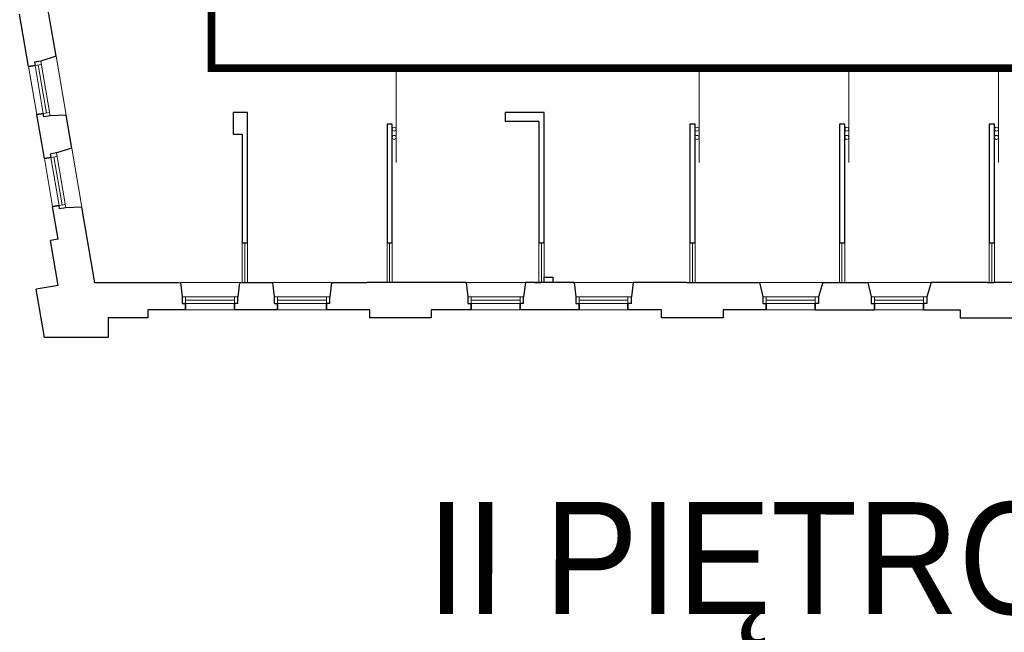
# Model space of a CAD drawing. Header units: centimetres. Extents: x 690840 to 714026, y 27673 to 40762.
# Tile 123 of 162: x 712409 to 712522, y 32169 to 32239. Entities that reach past the tile are written whole.
import ezdxf

# ---------------------------------------------------------------- set-up
doc = ezdxf.new("R2010")
doc.units = ezdxf.units.CM
for name, color, linetype, lineweight in [('Opis', 102, 'Continuous', 9), ('Przekrojowa', 253, 'Continuous', 25), ('Ramka', 255, 'Continuous', 9), ('S3_obrys zakresu', 1, 'Continuous', 5), ('Widokowa', 140, 'Continuous', 9)]:
    doc.layers.add(name, color=color, linetype=linetype, lineweight=lineweight)
doc.styles.add('ARIELCE', font='arial.ttf', dxfattribs={"width": 0.9})

# ---------------------------------------------------------------- blocks, each defined once
blk = doc.blocks.new('zw$2918')
at = {"layer": 'Przekrojowa', "color": 0, "ltscale": 1.6}
for p, q in [((717.2, -3454.7), (695.6, -3328.1)), ((654.4, -3478.6), (633.8, -3358.4)), ((717.2, -3454.7), (682.4, -3466)), ((1156.1, -3583.7), (1123.1, -3583.7)), ((1123.1, -3583.7), (1123.1, -3633.7)), ((1156.1, -3883.7), (1156.1, -3583.7)), ((1835.7, -3583.7), (1746.7, -3583.7)), ((1746.7, -3583.7), (1746.7, -3604.7)), ((1835.7, -3583.7), (1821.7, -3583.7)), ((1835.7, -3883.7), (1835.7, -3583.7)), ((690.5, -3689.6), (673.3, -3589)), ((740.4, -3590.1), (703.8, -3591.5)), ((753.3, -3665.6), (740.4, -3590.1)), ((1823.7, -3604.7), (1746.7, -3604.7)), ((1823.7, -3604.7), (1823.7, -3883.7)), ((1487.7, -3610.7), (1475.7, -3610.7)), ((1475.7, -3610.7), (1475.7, -3883.7)), ((1487.7, -3883.7), (1487.7, -3610.7)), ((2181.7, -3610.7), (2169.7, -3610.7)), ((2169.7, -3610.7), (2169.7, -3883.7)), ((2181.7, -3883.7), (2181.7, -3610.7)), ((2524.7, -3610.7), (2512.7, -3610.7)), ((2512.7, -3610.7), (2512.7, -3883.7)), ((2524.7, -3883.7), (2524.7, -3610.7)), ((2867.7, -3610.7), (2855.7, -3610.7)), ((2855.7, -3610.7), (2855.7, -3883.7)), ((2867.7, -3883.7), (2867.7, -3610.7)), ((1123.1, -3633.7), (1144.1, -3633.7)), ((1144.1, -3633.7), (1144.1, -3883.7)), ((753.3, -3665.6), (718.5, -3676.9)), ((722.1, -3874.9), (709.3, -3800)), ((776.5, -3801), (739.9, -3802.5)), ((806.1, -3974.4), (776.5, -3801)), ((722.1, -3874.9), (704.4, -3877.9)), ((722, -3980.7), (704.4, -3877.9)), ((1156.1, -3883.7), (1144.1, -3883.7)), ((1487.7, -3883.7), (1475.7, -3883.7)), ((1835.7, -3883.7), (1823.7, -3883.7)), ((2181.7, -3883.7), (2169.7, -3883.7)), ((2524.7, -3883.7), (2512.7, -3883.7)), ((2867.7, -3883.7), (2855.7, -3883.7)), ((1835.7, -3973.7), (1835.7, -3961.7)), ((1835.7, -3961.7), (1855.7, -3961.7)), ((1855.7, -3961.7), (1855.7, -3973.7)), ((722, -3980.7), (671.6, -3989.3)), ((690.6, -4099.8), (671.6, -3989.3)), ((1000.3, -3974.4), (806.1, -3974.4)), ((1137.7, -3973.7), (1213.2, -3973.7)), ((1348.7, -3973.7), (1429.7, -3973.7)), ((1657.2, -3973.7), (1429.7, -3973.7)), ((1904.2, -3973.7), (1792.7, -3973.7)), ((1813.7, -3973.7), (1827.7, -3973.7)), ((2161.7, -3973.7), (2039.7, -3973.7)), ((2161.7, -3973.7), (2175.7, -3973.7)), ((2175.7, -3973.7), (2329.5, -3973.7)), ((2329.5, -3973.7), (2337.1, -4007.1)), ((2474.5, -3973.7), (2464.7, -4007.1)), ((2474.5, -3973.7), (2577.5, -3973.7)), ((2506.7, -3973.7), (2520.7, -3973.7)), ((2577.5, -3973.7), (2585.1, -4007.1)), ((2722.5, -3973.7), (2712.7, -4007.1)), ((2851.7, -3973.7), (2722.5, -3973.7)), ((2851.7, -3973.7), (2865.7, -3973.7)), ((2998.5, -3973.7), (2865.7, -3973.7)), ((1133.7, -4021.9), (1133.7, -4007.1)), ((1344.7, -4021.9), (1344.7, -4007.1)), ((1788.7, -4021.9), (1788.7, -4007.1)), ((2035.7, -4021.9), (2035.7, -4007.1)), ((1013.9, -4036.8), (927.9, -4036.8)), ((927.9, -4036.8), (927.9, -4054.8)), ((1224.9, -4036.8), (1125.9, -4036.8)), ((1435.9, -4036.8), (1336.9, -4036.8)), ((1435.9, -4036.8), (1435.9, -4054.8)), ((1668.9, -4036.8), (1576.9, -4036.8)), ((1576.9, -4036.8), (1576.9, -4054.8)), ((1915.9, -4036.8), (1780.9, -4036.8)), ((2104.9, -4036.8), (2027.9, -4036.8)), ((2104.9, -4054.8), (2104.9, -4036.8)), ((2344.9, -4036.8), (2245.9, -4036.8)), ((2245.9, -4036.8), (2245.9, -4054.8)), ((2456.9, -4036.8), (2592.9, -4036.8)), ((2704.9, -4036.8), (2788.9, -4036.8)), ((2788.9, -4036.8), (2788.9, -4054.8)), ((927.9, -4054.8), (836.9, -4054.8)), ((836.9, -4054.8), (836.9, -4099.8)), ((1576.9, -4054.8), (1435.9, -4054.8)), ((2245.9, -4054.8), (2104.9, -4054.8)), ((2788.9, -4054.8), (2926.9, -4054.8)), ((836.9, -4099.8), (690.6, -4099.8)), ((836.9, -4099.8), (701, -4099.8))]:
    blk.add_line(p, q, dxfattribs=at)
at = {"layer": 'Przekrojowa', "color": 0}
for p, q in [((682.4, -3466), (667.8, -3468.5)), ((667.8, -3468.5), (669.1, -3476.1)), ((669.1, -3476.1), (654.4, -3478.6)), ((654.4, -3478.6), (669.1, -3476.1)), ((688, -3586.5), (673.3, -3589)), ((673.3, -3589), (688, -3586.5)), ((689.3, -3594.2), (688, -3586.5)), ((703.9, -3591.7), (689.3, -3594.2)), ((718.5, -3676.9), (703.9, -3679.4)), ((705.2, -3687.1), (690.5, -3689.6)), ((690.5, -3689.6), (705.2, -3687.1)), ((703.9, -3679.4), (705.2, -3687.1)), ((724.1, -3797.5), (709.3, -3800)), ((709.3, -3800), (724.1, -3797.5)), ((725.4, -3805.1), (724.1, -3797.5)), ((740, -3802.6), (725.4, -3805.1)), ((1002.2, -3973.7), (1006.1, -4007.1)), ((1137.7, -3973.7), (1133.7, -4007.1)), ((1213.2, -3973.7), (1217.1, -4007.1)), ((1348.7, -3973.7), (1344.7, -4007.1)), ((1657.2, -3973.7), (1661.1, -4007.1)), ((1792.7, -3973.7), (1788.7, -4007.1)), ((1904.2, -3973.7), (1908.1, -4007.1)), ((2039.7, -3973.7), (2035.7, -4007.1)), ((1006.1, -4007.1), (1006.1, -4021.9)), ((1217.1, -4007.1), (1217.1, -4021.9)), ((1661.1, -4007.1), (1661.1, -4021.9)), ((1908.1, -4007.1), (1908.1, -4021.9)), ((2337.1, -4007.1), (2337.1, -4021.9)), ((2464.7, -4007.1), (2464.7, -4021.9)), ((2585.1, -4007.1), (2585.1, -4021.9)), ((2712.7, -4007.1), (2712.7, -4021.9)), ((1006.1, -4021.9), (1013.9, -4021.9)), ((1013.9, -4021.9), (1013.9, -4036.8)), ((1013.9, -4036.8), (1013.9, -4021.9)), ((1133.7, -4021.9), (1125.9, -4021.9)), ((1125.9, -4021.9), (1125.9, -4036.8)), ((1125.9, -4036.8), (1125.9, -4021.9)), ((1217.1, -4021.9), (1224.9, -4021.9)), ((1224.9, -4021.9), (1224.9, -4036.8)), ((1224.9, -4036.8), (1224.9, -4021.9)), ((1344.7, -4021.9), (1336.9, -4021.9)), ((1336.9, -4021.9), (1336.9, -4036.8)), ((1336.9, -4036.8), (1336.9, -4021.9)), ((1661.1, -4021.9), (1668.9, -4021.9)), ((1668.9, -4021.9), (1668.9, -4036.8)), ((1668.9, -4036.8), (1668.9, -4021.9)), ((1788.7, -4021.9), (1780.9, -4021.9)), ((1780.9, -4021.9), (1780.9, -4036.8)), ((1780.9, -4036.8), (1780.9, -4021.9)), ((1908.1, -4021.9), (1915.9, -4021.9)), ((1915.9, -4021.9), (1915.9, -4036.8)), ((1915.9, -4036.8), (1915.9, -4021.9)), ((2035.7, -4021.9), (2027.9, -4021.9)), ((2027.9, -4021.9), (2027.9, -4036.8)), ((2027.9, -4036.8), (2027.9, -4021.9)), ((2337.1, -4021.9), (2344.9, -4021.9)), ((2344.9, -4021.9), (2344.9, -4036.8)), ((2344.9, -4036.8), (2344.9, -4021.9)), ((2464.7, -4021.9), (2456.9, -4021.9)), ((2456.9, -4021.9), (2456.9, -4036.8)), ((2456.9, -4036.8), (2456.9, -4021.9)), ((2585.1, -4021.9), (2592.9, -4021.9)), ((2592.9, -4021.9), (2592.9, -4036.8)), ((2592.9, -4036.8), (2592.9, -4021.9)), ((2712.7, -4021.9), (2704.9, -4021.9)), ((2704.9, -4021.9), (2704.9, -4036.8)), ((2704.9, -4036.8), (2704.9, -4021.9))]:
    blk.add_line(p, q, dxfattribs=at)
at = {"layer": 'Widokowa', "color": 0}
for p, q in [((669.1, -3476.1), (683.7, -3473.6)), ((695.3, -3585.3), (676.4, -3474.9)), ((703.9, -3591.7), (682.4, -3466)), ((688, -3586.7), (669.1, -3476.1)), ((688, -3586.5), (702.6, -3584)), ((740, -3802.6), (718.5, -3676.9)), ((705.2, -3687.1), (719.8, -3684.6)), ((724.1, -3797.7), (705.2, -3687.1)), ((731.4, -3796.2), (712.5, -3685.8)), ((724.1, -3797.5), (738.7, -3795)), ((1137.7, -3973.7), (1002.2, -3973.7)), ((1348.7, -3973.7), (1213.2, -3973.7)), ((1792.7, -3973.7), (1657.2, -3973.7)), ((2039.7, -3973.7), (1904.2, -3973.7)), ((1133.7, -4007.1), (1006.1, -4007.1)), ((1013.9, -4021.9), (1013.9, -4007.1)), ((1125.9, -4014.5), (1013.9, -4014.5)), ((1125.9, -4021.9), (1125.9, -4007.1)), ((1344.7, -4007.1), (1217.1, -4007.1)), ((1224.9, -4021.9), (1224.9, -4007.1)), ((1336.9, -4014.5), (1224.9, -4014.5)), ((1336.9, -4021.9), (1336.9, -4007.1)), ((1788.7, -4007.1), (1661.1, -4007.1)), ((1668.9, -4021.9), (1668.9, -4007.1)), ((1780.9, -4014.5), (1668.9, -4014.5)), ((1780.9, -4021.9), (1780.9, -4007.1)), ((2035.7, -4007.1), (1908.1, -4007.1)), ((1915.9, -4021.9), (1915.9, -4007.1)), ((2027.9, -4014.5), (1915.9, -4014.5)), ((2027.9, -4021.9), (2027.9, -4007.1)), ((2464.7, -4007.1), (2337.1, -4007.1)), ((2344.9, -4021.9), (2344.9, -4007.1)), ((2456.9, -4014.5), (2344.9, -4014.5)), ((2456.9, -4021.9), (2456.9, -4007.1)), ((2712.7, -4007.1), (2585.1, -4007.1)), ((2592.9, -4021.9), (2592.9, -4007.1)), ((2704.9, -4014.5), (2592.9, -4014.5)), ((2704.9, -4021.9), (2704.9, -4007.1)), ((1126.1, -4021.9), (1013.9, -4021.9)), ((1337.1, -4021.9), (1224.9, -4021.9)), ((1781.1, -4021.9), (1668.9, -4021.9)), ((2028.1, -4021.9), (1915.9, -4021.9)), ((2457.1, -4021.9), (2344.9, -4021.9)), ((2705.1, -4021.9), (2592.9, -4021.9))]:
    blk.add_line(p, q, dxfattribs=at)
at = {"layer": 'Widokowa', "color": 0, "ltscale": 1.6}
for p, q in [((717.2, -3454.7), (740.4, -3590.1)), ((654.4, -3478.6), (673.3, -3589)), ((1496.7, -3699), (1496.7, -3486.9)), ((2190.7, -3699), (2190.7, -3486.9)), ((2533.7, -3699), (2533.7, -3486.9)), ((2876.7, -3699), (2876.7, -3486.9)), ((753.3, -3665.6), (776.5, -3801)), ((690.5, -3689.6), (709.3, -3800)), ((1144.1, -3883.7), (1144.1, -3973.7)), ((1150.1, -3883.7), (1150.1, -3973.7)), ((1156.1, -3973.7), (1156.1, -3883.7)), ((1475.7, -3883.7), (1475.7, -3973.7)), ((1481.7, -3883.7), (1481.7, -3973.7)), ((1487.7, -3973.7), (1487.7, -3883.7)), ((1823.7, -3883.7), (1823.7, -3973.7)), ((1829.7, -3883.7), (1829.7, -3973.7)), ((1835.7, -3973.7), (1835.7, -3883.7)), ((2169.7, -3883.7), (2169.7, -3973.7)), ((2175.7, -3883.7), (2175.7, -3973.7)), ((2181.7, -3973.7), (2181.7, -3883.7)), ((2512.7, -3883.7), (2512.7, -3973.7)), ((2517.7, -3883.7), (2517.7, -3973.7)), ((2524.7, -3973.7), (2524.7, -3883.7)), ((2855.7, -3883.7), (2855.7, -3973.7)), ((2861.7, -3883.7), (2861.7, -3973.7)), ((2867.7, -3973.7), (2867.7, -3883.7)), ((2329.5, -3973.7), (2474.5, -3973.7)), ((2577.5, -3973.7), (2722.5, -3973.7)), ((1013.9, -4036.8), (1125.9, -4036.8)), ((1224.9, -4036.8), (1336.9, -4036.8)), ((1668.9, -4036.8), (1780.9, -4036.8)), ((1915.9, -4036.8), (2027.9, -4036.8)), ((2344.9, -4036.8), (2456.9, -4036.8)), ((2592.9, -4036.8), (2704.9, -4036.8))]:
    blk.add_line(p, q, dxfattribs=at)
for centre in [(1492.2, -3622.3), (2186.2, -3622.3), (2529.2, -3622.3), (2872.2, -3622.3), (1492.2, -3641.1), (2186.2, -3641.1), (2529.2, -3641.1), (2872.2, -3641.1)]:
    blk.add_circle(centre, 4.5, dxfattribs=at)

msp = doc.modelspace()

# ---------------------------------------------------------------- linework, layer by layer
at = {"layer": 'S3_obrys zakresu', "color": 1, "ltscale": 1.6, "true_color": 0xff0000, "const_width": 0.877}
msp.add_lwpolyline([(712431.26, 32233.32), (712431.26, 32266.38), (712571.17, 32266.38), (712571.17, 32233.32)], close=True, dxfattribs=at)

# ---------------------------------------------------------------- block references
at = {"layer": 'Ramka', "color": 251, "xscale": 0.05, "yscale": 0.05, "zscale": 0.05}
msp.add_blockref('zw$2918', (712377.6, 32407.42), dxfattribs=at)

# ---------------------------------------------------------------- texts
at = {"layer": 'Opis', "insert": (712455.96, 32183.55), "char_height": 14, "width": 724.063, "attachment_point": 1, "rotation": 359.981, "style": 'ARIELCE'}
msp.add_mtext('\\pxsm1,ql;{\\fArial|b0|i0|c238|p34;\\H0.916668x;II PIĘTRO}', dxfattribs=at)

doc.saveas('drawing.dxf')
